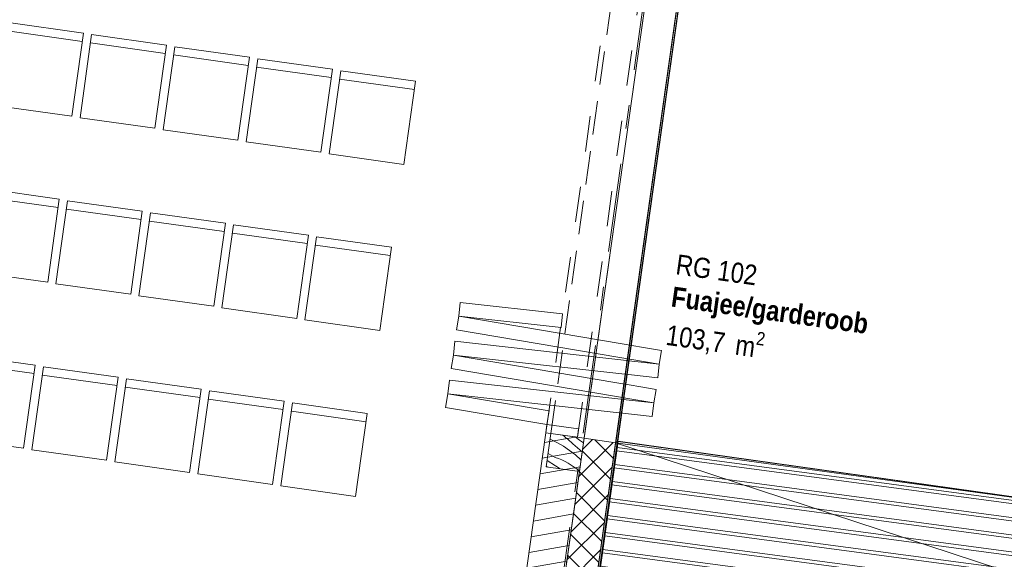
# Model space of a CAD drawing. Header units: millimetres. Extents: x 74467 to 235410, y -65 to 114857.
# Tile 22 of 256: x 86525 to 92393, y 72960 to 76176. Entities that reach past the tile are written whole.
import ezdxf
from ezdxf.enums import TextEntityAlignment as Align

# ---------------------------------------------------------------- set-up
doc = ezdxf.new("R2010")
doc.units = ezdxf.units.MM
doc.header["$MEASUREMENT"] = 0
for name, pattern in [('Katkend', [423.333333, 211.666667, -211.666667]), ('Katkend topelt', [1093.611073, 529.166651, -211.666656, 141.111112, -211.666656]), ('Katkend varjatud', [300, 200, -100]), ('Wipeout_Contour', [1000, 0, -1000])]:
    doc.linetypes.add(name, pattern=pattern)
for name, color, linetype in [('00 Kunstikonkursi LÜ jaoks asendi 2D', 7, 'Continuous'), ('00 Teljed.AR', 7, 'Continuous'), ('1235 Vahelaed.AR', 7, 'Continuous'), ('1246 Fassaadipostid.AR', 7, 'Continuous'), ('1311 Siseseinad.AR', 7, 'Continuous'), ('1326 Seinapinnad.SA', 7, 'Continuous'), ('1330 Sisustus.SA', 7, 'Continuous'), ('1340 Kaldejooned.AR', 7, 'Continuous'), ('1343 Porirestid siseruumides.SA', 7, 'Continuous'), ('9350 Netopind.AR', 7, 'Continuous'), ('Ruumi tekst', 7, 'Continuous'), ('Uks', 7, 'Continuous'), ('Ukse tähis', 7, 'Continuous')]:
    doc.layers.add(name, color=color, linetype=linetype)
doc.styles.add('GENERATED_STYLE_2', font='txt', dxfattribs={"width": 0.84})
doc.styles.add('GENERATED_STYLE_3', font='txt')
doc.styles.add('GENERATED_STYLE_4', font='txt', dxfattribs={"width": 0.84})
pattern_1 = [(45, (0, 0), (-70.71068, 70.71068), []), (135, (0, 0), (70.71068, 70.71068), [])]

# ---------------------------------------------------------------- blocks, each defined once
blk = doc.blocks.new('Slab_4_1', base_point=(81076, 71840.2))
at = {"color": 254, "linetype": 'Wipeout_Contour', "lineweight": 0, "ltscale": 576925.485488}
blk.add_wipeout([(81076, 71840.2), (89651.7, 70634.9), (90077.3, 73662.7), (91081.9, 80814.9), (82506.7, 82019.7)], dxfattribs=at).dxf.layer = '1235 Vahelaed.AR'
at = {"layer": '1235 Vahelaed.AR', "color": 7, "linetype": 'Continuous', "lineweight": 13, "flags": 128}
for points in [[(90077.3, 73662.7), (89651.7, 70634.9), (81076, 71840.2)], [(90077.6, 73665.2), (90077.3, 73662.7)]]:
    blk.add_lwpolyline(points, dxfattribs=at)
blk = doc.blocks.new('Slab_5_1', base_point=(89651.7, 70634.9))
at = {"color": 254, "linetype": 'Wipeout_Contour', "lineweight": 0, "ltscale": 467945.426764}
blk.add_wipeout([(89651.7, 70634.9), (94593.2, 69940.5), (95019, 72970.7), (90077.6, 73665.2)], dxfattribs=at).dxf.layer = '1235 Vahelaed.AR'
at = {"layer": '1235 Vahelaed.AR', "color": 7, "linetype": 'Continuous', "lineweight": 13, "flags": 128}
blk.add_lwpolyline([(89651.7, 70634.9), (94593.2, 69940.5), (95019, 72970.7), (90077.6, 73665.2)], close=True, dxfattribs=at)
blk = doc.blocks.new('Slab_18_1', base_point=(93030.2, 94685.9))
at = {"color": 254, "linetype": 'Wipeout_Contour', "lineweight": 0, "ltscale": 774606.085274}
blk.add_wipeout([(93030.2, 94685.9), (90077.6, 73665.2), (95019, 72970.7), (98070.9, 94685.9), (96652.6, 94685.9), (94919.6, 94685.9)], dxfattribs=at).dxf.layer = '1235 Vahelaed.AR'
at = {"layer": '1235 Vahelaed.AR', "color": 7, "linetype": 'Continuous', "lineweight": 13, "flags": 128}
blk.add_lwpolyline([(95019, 72970.7), (90077.6, 73665.2)], dxfattribs=at)
blk = doc.blocks.new('Fuajee_garderoob_RG 102_9_1', base_point=(90352.1, 74827.7))
at = {"layer": '9350 Netopind.AR', "color": 7, "linetype": 'Continuous', "lineweight": 13, "flags": 128}
blk.add_lwpolyline([(92830.8, 93185.9), (89968.3, 72815.5), (94909.7, 72121.1), (95368.5, 75385.5), (94962.5, 75442.6), (95018.2, 75838.7), (95424.2, 75781.7), (96134, 80832), (95728, 80889.1), (95783.6, 81285.2), (96189.6, 81228.1), (96899.4, 86278.5), (96493.4, 86335.6), (96549.1, 86731.7), (96955.1, 86674.6), (97678.8, 91824), (97272.8, 91881.1), (97328.5, 92277.2), (97724.6, 92221.5), (97860.1, 93185.9)], close=True, dxfattribs=at)
at = {"layer": 'Ruumi tekst', "color": 7, "lineweight": 13, "char_height": 120, "attachment_point": 1, "rotation": 352}
for s, insert, style in [('\\A1;{\\pql;\\pt0,4600;\\fArial|b0|i0|c0|p34;RG 102\\fArial|b0|i0|c0|p34;\\A1{\\H.66x;\\S^  ;}\\fArial|b0|i0|c0|p34;\\fArial|b0|i0|c0|p34;\\A1{\\H.66x;\\S^  ;}}', (90446.2, 74778.6), 'GENERATED_STYLE_4'), ('\\A1;{\\pql;\\pt0,500;\\fArial|b1|i0|c0|p34;Fuajee/garderoob\\fArial|b1|i0|c0|p34;\\A1{\\H.66x;\\S^  ;}\\fArial|b1|i0|c0|p34;\\fArial|b1|i0|c0|p34;\\A1{\\H.66x;\\S^  ;}}', (90419.1, 74586.4), 'GENERATED_STYLE_2'), ('\\A1;{\\pql;\\pt0,4600;\\fArial|b0|i0|c0|p34;103,7\\fArial|b0|i0|c0|p34;\\A1{\\H.66x;\\S^  ;}\\fArial|b0|i0|c0|p34; m\\fArial|b0|i0|c0|p34;\\A1{\\H.66x;\\S2^  ;}}', (90391.9, 74392.6), 'GENERATED_STYLE_4')]:
    blk.add_mtext(s, dxfattribs=dict(at, insert=insert, style=style))
blk = doc.blocks.new('Auditoorium_RG 104_20_1', base_point=(83456.8, 81402.2))
at = {"layer": '9350 Netopind.AR', "color": 7, "linetype": 'Continuous', "lineweight": 13, "flags": 128}
blk.add_lwpolyline([(81270.3, 72216.8), (81676.3, 72159.7), (81619.3, 71753.7), (89254.2, 70680.7), (89311.3, 71086.7), (89519.3, 71057.5), (90827.5, 80366), (82578.5, 81525.3), (82035.8, 77663.3), (82441.8, 77606.2), (82386.1, 77210.1), (81980.1, 77267.2)], close=True, dxfattribs=at)
blk = doc.blocks.new('Slab_251_1', base_point=(90090.8, 73663.3))
at = {"layer": '1343 Porirestid siseruumides.SA', "linetype": 'Continuous', "lineweight": 13, "true_color": 0xa5a6a4}
h = blk.add_hatch(dxfattribs=at)
h.set_pattern_fill('Double_1_4_0001', color=253, style=0, pattern_type=2)
h.set_pattern_definition([(352.3944, (92377.35, 73196.68), (13.5153, 101.2174), []), (352.3944, (92380.05, 73216.92), (13.5153, 101.2174), [])])
h.paths.add_polyline_path([(90090.8, 73663.3), (89961.4, 72742.3), (94889.6, 72049.7), (95019, 72970.7)])
at = {"layer": '1343 Porirestid siseruumides.SA', "color": 253, "linetype": 'Continuous', "lineweight": 13, "true_color": 0xa5a6a4, "flags": 128}
blk.add_lwpolyline([(90090.8, 73663.3), (89961.4, 72742.3), (94889.6, 72049.7), (95019, 72970.7)], close=True, dxfattribs=at)
blk = doc.blocks.new('Opening_61_1')
at = {"layer": '1326 Seinapinnad.SA', "color": 7, "linetype": 'Continuous', "lineweight": 13, "flags": 128}
for points in [[(90943.3, 79824.6), (90076.2, 73655.3)], [(90086.1, 73653.9), (90953.2, 79823.2)], [(90953.2, 79823.2), (90943.3, 79824.6)], [(90076.2, 73655.3), (90086.1, 73653.9)]]:
    blk.add_lwpolyline(points, dxfattribs=at)
blk = doc.blocks.new('Sliding Folding Multipanel Door 24')
at = {"layer": 'Uks', "color": 7, "linetype": 'Continuous', "lineweight": 13}
for p, q in [((-3047.6, 612.8), (-3065, 0)), ((-2965.6, 610.4), (-3047.6, 612.8)), ((-2983, -2.3), (-2965.6, 610.4)), ((-2883.7, 612.8), (-2965.6, 610.4)), ((-2965.6, 610.4), (-2930.9, -615.1)), ((-2848.9, -612.8), (-2883.7, 612.8)), ((-2814.1, 612.8), (-2848.9, -612.8)), ((-2732.2, 610.4), (-2814.1, 612.8)), ((-2766.9, -615.1), (-2732.2, 610.4)), ((-2650.2, 612.8), (-2732.2, 610.4)), ((-2732.2, 610.4), (-2697.4, -615.1)), ((-2615.4, -612.8), (-2650.2, 612.8)), ((-2580.6, 612.8), (-2615.4, -612.8)), ((-2498.7, 610.4), (-2580.6, 612.8)), ((-2533.5, -615.1), (-2498.7, 610.4)), ((-2416.7, 612.8), (-2498.7, 610.4)), ((-2498.7, 610.4), (-2481.3, -2.3)), ((-2399.3, 0), (-2416.7, 612.8)), ((-3115, -190), (-3115, 0)), ((-3115, -190), (-3115, 0)), ((-3065, 0), (-2983, -2.3)), ((-2481.3, -2.3), (-2399.3, 0)), ((3115, -190), (3115, 0)), ((3115, -190), (3115, 0)), ((-2930.9, -615.1), (-2848.9, -612.8)), ((-2848.9, -612.8), (-2766.9, -615.1)), ((-2697.4, -615.1), (-2615.4, -612.8)), ((-2615.4, -612.8), (-2533.5, -615.1))]:
    blk.add_line(p, q, dxfattribs=at)
at = {"layer": 'Uks', "color": 7, "linetype": 'Katkend', "lineweight": 13}
for p, q in [((-3115, 0), (3115, 0)), ((-3115, -190), (3115, -190))]:
    blk.add_line(p, q, dxfattribs=at)
at = {"layer": 'Uks', "color": 7, "linetype": 'Continuous', "lineweight": 15}
for p, q in [((-3065, 0), (-3115, 0)), ((-3115, 0), (-3115, -190)), ((-3065, -190), (-3065, 0)), ((3115, 0), (3065, 0)), ((3065, 0), (3065, -190)), ((3115, -190), (3115, 0)), ((-3115, -190), (-3065, -190)), ((3065, -190), (3115, -190))]:
    blk.add_line(p, q, dxfattribs=at)
blk = doc.blocks.new('Door Stamp 24')
at = {"layer": 'Ukse tähis', "color": 7, "lineweight": 13, "style": 'GENERATED_STYLE_2'}
for tag, p in [('AC_WIDO_ID', (-460.3, -326.6)), ('AC_TextStyle_4', (-460.3, -506))]:
    blk.add_attdef(tag, text='', height=110, dxfattribs=at).set_placement(p, align=Align.TOP_LEFT)
blk = doc.blocks.new('Wall_153_1', base_point=(90715.5, 79856.7))
at = {"layer": '1311 Siseseinad.AR', "linetype": 'Continuous', "lineweight": 13, "true_color": 0x50504f}
h = blk.add_hatch(dxfattribs=at)
h.set_pattern_fill('Plokk_õõnesbetoon_0001', color=251, style=0, pattern_type=2)
h.set_pattern_definition(pattern_1)
h.paths.add_polyline_path([(89660.3, 73713.7), (89660.2, 73713.2), (89689.9, 73709.1), (89690, 73709.5), (89848.4, 73687.3), (89848.4, 73687.3)])
at = {"layer": '1311 Siseseinad.AR', "color": 7, "linetype": 'Continuous', "lineweight": 13}
for p, q in [((90715.5, 79856.7), (90527.3, 79883.1)), ((89848.4, 73687.3), (89660.3, 73713.7))]:
    blk.add_line(p, q, dxfattribs=at)
at = {"layer": '1311 Siseseinad.AR', "color": 7, "linetype": 'Continuous', "lineweight": 15, "flags": 128}
blk.add_lwpolyline([(89660.3, 73713.7), (89660.2, 73713.2)], dxfattribs=at)
at = {"layer": '1311 Siseseinad.AR', "color": 7, "linetype": 'Continuous', "lineweight": 13, "flags": 128}
blk.add_lwpolyline([(89689.9, 73709.1), (89660.2, 73713.2)], dxfattribs=at)
at = {"layer": 'Uks', "color": 7, "linetype": 'Continuous', "lineweight": 13, "zscale": 1000, "rotation": 82.00000000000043}
blk.add_blockref('Sliding Folding Multipanel Door 24', (90093.8, 76798.4), dxfattribs=at)
at = {"layer": 'Ukse tähis', "color": 7, "lineweight": 13}
ref = blk.add_blockref('Door Stamp 24', (90282, 76772), dxfattribs=dict(at, rotation=262.0000000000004))
ref.add_attrib('AC_TextStyle_4', '6\xa0230,0x3\xa0605,0', dxfattribs={"color": 7, "lineweight": 13, "height": 110, "rotation": 82, "style": 'GENERATED_STYLE_2'}).set_placement((89778.1, 76343.9), align=Align.TOP_LEFT)
ref.add_attrib('AC_WIDO_ID', 'LU-201', dxfattribs={"color": 7, "lineweight": 13, "height": 110, "rotation": 82, "style": 'GENERATED_STYLE_2'}).set_placement((89601.9, 76368.7), align=Align.TOP_LEFT)
blk = doc.blocks.new('Wall_154_1', base_point=(90076.2, 73655.3))
at = {"layer": '1311 Siseseinad.AR', "linetype": 'Continuous', "lineweight": 13, "true_color": 0x50504f}
h = blk.add_hatch(dxfattribs=at)
h.set_pattern_fill('Plokk_õõnesbetoon_0001', color=251, style=0, pattern_type=2)
h.set_pattern_definition(pattern_1)
h.paths.add_polyline_path([(89888.1, 73681.7), (89519.3, 71057.5), (89707.4, 71031), (90076.2, 73655.3)])
at = {"layer": '1311 Siseseinad.AR', "color": 7, "linetype": 'Continuous', "lineweight": 15, "flags": 128}
for points in [[(89707.4, 71031), (90076.2, 73655.3)], [(89860.2, 73483.6), (89780.9, 72919.2)], [(89772.5, 72859.8), (89641.7, 71928.9)], [(89633.4, 71869.5), (89519.3, 71057.5)]]:
    blk.add_lwpolyline(points, dxfattribs=at)
at = {"layer": '1311 Siseseinad.AR', "color": 7, "linetype": 'Continuous', "lineweight": 13, "flags": 128}
blk.add_lwpolyline([(90076.2, 73655.3), (89888.1, 73681.7)], dxfattribs=at)
blk = doc.blocks.new('Wall_236_1', base_point=(89463.6, 70661.4))
at = {"layer": '1326 Seinapinnad.SA', "linetype": 'Continuous', "lineweight": 13, "true_color": 0x287437}
h = blk.add_hatch(dxfattribs=at)
h.set_pattern_fill('Puit_0001', color=97, style=0, pattern_type=2)
h.set_pattern_definition([(10, (0, 0), (-15.628336, 88.632695), [])])
h.paths.add_polyline_path([(89463.6, 70661.4), (89888, 73681.2), (89660.2, 73713.2), (89235.8, 70693.4)])
at = {"layer": '1326 Seinapinnad.SA', "color": 7, "linetype": 'Continuous', "lineweight": 15, "flags": 128}
for points in [[(89660.2, 73713.2), (89235.8, 70693.4)], [(89888, 73681.2), (89660.2, 73713.2)], [(89463.6, 70661.4), (89888, 73681.2)], [(89235.8, 70693.4), (89463.6, 70661.4)]]:
    blk.add_lwpolyline(points, dxfattribs=at)
blk = doc.blocks.new('Wall_544_1', base_point=(90076.2, 73655.3))
at = {"layer": '1326 Seinapinnad.SA', "linetype": 'Continuous', "lineweight": 0, "true_color": 0xfefefe}
blk.add_hatch(color=7, dxfattribs=at).paths.add_polyline_path([(90076.2, 73655.3), (89948.2, 72744.1), (89958.1, 72742.7), (90086.1, 73653.9)])
at = {"layer": '1326 Seinapinnad.SA', "color": 7, "linetype": 'Continuous', "lineweight": 15, "flags": 128}
for points in [[(90076.2, 73655.3), (89948.2, 72744.1)], [(89958.1, 72742.7), (90086.1, 73653.9)], [(89948.2, 72744.1), (89958.1, 72742.7)]]:
    blk.add_lwpolyline(points, dxfattribs=at)
blk = doc.blocks.new('*X2069')
at = {"layer": '1246 Fassaadipostid.AR', "color": 7, "linetype": 'Continuous', "lineweight": 13}
for p, q in [((89687, 73676.4), (89685.4, 73677)), ((89726.6, 73656.5), (89687, 73676.4)), ((89764.9, 73634.1), (89726.6, 73656.5)), ((89769.6, 73693.3), (89761.7, 73699.5)), ((89780.3, 73684.7), (89769.6, 73693.3)), ((89790.9, 73676), (89780.3, 73684.7)), ((89801.4, 73667.1), (89790.9, 73676)), ((89811.8, 73658.1), (89801.4, 73667.1)), ((89822, 73649), (89811.8, 73658.1)), ((89876.7, 73600.8), (89822, 73649)), ((89860, 73670.8), (89834.4, 73689.2)), ((89884.1, 73653.4), (89860, 73670.8)), ((89715.1, 73567.5), (89673.4, 73591.2)), ((89801.6, 73609.2), (89764.9, 73634.1)), ((89836.6, 73582), (89801.6, 73609.2)), ((89717.5, 73517.2), (89667.3, 73548.2)), ((89735.4, 73560.7), (89715.1, 73567.5)), ((89755.4, 73552.7), (89735.4, 73560.7)), ((89774.8, 73543.6), (89755.4, 73552.7)), ((89793.7, 73533.4), (89774.8, 73543.6)), ((89812, 73522.2), (89793.7, 73533.4)), ((89869.8, 73552.5), (89836.6, 73582)), ((89869.9, 73552.5), (89869.8, 73552.5)), ((89671.1, 73510.2), (89662.8, 73516.2)), ((89746.6, 73499.6), (89717.5, 73517.2)), ((89829.6, 73510), (89812, 73522.2)), ((89846.5, 73496.7), (89829.6, 73510)), ((89860.4, 73484.5), (89846.5, 73496.7))]:
    blk.add_line(p, q, dxfattribs=at)
blk = doc.blocks.new('Column_105_1', base_point=(89775.1, 73596.6))
at = {"layer": '1246 Fassaadipostid.AR', "color": 7, "linetype": 'Continuous', "lineweight": 15, "flags": 128}
blk.add_lwpolyline([(89662.2, 73511.5), (89860.2, 73483.6), (89888.1, 73681.7), (89690, 73709.5)], close=True, dxfattribs=at)
at = {"layer": '1246 Fassaadipostid.AR', "color": 7, "lineweight": 15}
blk.add_blockref('*X2069', (0, 0), dxfattribs=at)
blk = doc.blocks.new('fuajee tool[300]_1', base_point=(88596.2, 73829.8))
at = {"layer": '1330 Sisustus.SA', "color": 253, "linetype": 'Continuous', "lineweight": 13, "true_color": 0xa5a6a4}
blk.add_line((88589.3, 73780.3), (88143.6, 73842.7), dxfattribs=at)
at = {"layer": '1330 Sisustus.SA', "color": 253, "linetype": 'Continuous', "lineweight": 13, "true_color": 0xa5a6a4, "flags": 128}
blk.add_lwpolyline([(88526.9, 73334.7), (88081.2, 73397.1), (88150.6, 73892.3), (88596.2, 73829.8)], close=True, dxfattribs=at)
blk = doc.blocks.new('fuajee tool[301]_1', base_point=(88101.4, 73901.7))
at = {"layer": '1330 Sisustus.SA', "color": 253, "linetype": 'Continuous', "lineweight": 13, "true_color": 0xa5a6a4}
blk.add_line((88094.5, 73852.2), (87648.8, 73914.6), dxfattribs=at)
at = {"layer": '1330 Sisustus.SA', "color": 253, "linetype": 'Continuous', "lineweight": 13, "true_color": 0xa5a6a4, "flags": 128}
blk.add_lwpolyline([(88032.1, 73406.5), (87586.4, 73468.9), (87655.8, 73964.1), (88101.4, 73901.7)], close=True, dxfattribs=at)
blk = doc.blocks.new('fuajee tool[302]_1', base_point=(87606.6, 73973.5))
at = {"layer": '1330 Sisustus.SA', "color": 253, "linetype": 'Continuous', "lineweight": 13, "true_color": 0xa5a6a4}
blk.add_line((87599.7, 73924), (87154, 73986.4), dxfattribs=at)
at = {"layer": '1330 Sisustus.SA', "color": 253, "linetype": 'Continuous', "lineweight": 13, "true_color": 0xa5a6a4, "flags": 128}
blk.add_lwpolyline([(87537.2, 73478.3), (87091.6, 73540.8), (87161, 74035.9), (87606.6, 73973.5)], close=True, dxfattribs=at)
blk = doc.blocks.new('fuajee tool[303]_1', base_point=(87111.8, 74045.3))
at = {"layer": '1330 Sisustus.SA', "color": 253, "linetype": 'Continuous', "lineweight": 13, "true_color": 0xa5a6a4}
blk.add_line((87104.9, 73995.8), (86659.2, 74058.2), dxfattribs=at)
at = {"layer": '1330 Sisustus.SA', "color": 253, "linetype": 'Continuous', "lineweight": 13, "true_color": 0xa5a6a4, "flags": 128}
blk.add_lwpolyline([(87042.4, 73550.2), (86596.8, 73612.6), (86666.1, 74107.8), (87111.8, 74045.3)], close=True, dxfattribs=at)
blk = doc.blocks.new('fuajee tool[304]_1', base_point=(86617, 74117.2))
at = {"layer": '1330 Sisustus.SA', "color": 253, "linetype": 'Continuous', "lineweight": 13, "true_color": 0xa5a6a4}
blk.add_line((86610, 74067.6), (86164.4, 74130.1), dxfattribs=at)
at = {"layer": '1330 Sisustus.SA', "color": 253, "linetype": 'Continuous', "lineweight": 13, "true_color": 0xa5a6a4, "flags": 128}
blk.add_lwpolyline([(86547.6, 73622), (86102, 73684.4), (86171.3, 74179.6), (86617, 74117.2)], close=True, dxfattribs=at)
blk = doc.blocks.new('fuajee tool[312]_1', base_point=(88739.9, 74819.5))
at = {"layer": '1330 Sisustus.SA', "color": 253, "linetype": 'Continuous', "lineweight": 13, "true_color": 0xa5a6a4}
blk.add_line((88733, 74769.9), (88287.3, 74832.4), dxfattribs=at)
at = {"layer": '1330 Sisustus.SA', "color": 253, "linetype": 'Continuous', "lineweight": 13, "true_color": 0xa5a6a4, "flags": 128}
blk.add_lwpolyline([(88670.5, 74324.3), (88224.9, 74386.7), (88294.2, 74881.9), (88739.9, 74819.5)], close=True, dxfattribs=at)
blk = doc.blocks.new('fuajee tool[313]_1', base_point=(88245.1, 74891.3))
at = {"layer": '1330 Sisustus.SA', "color": 253, "linetype": 'Continuous', "lineweight": 13, "true_color": 0xa5a6a4}
blk.add_line((88238.1, 74841.8), (87792.5, 74904.2), dxfattribs=at)
at = {"layer": '1330 Sisustus.SA', "color": 253, "linetype": 'Continuous', "lineweight": 13, "true_color": 0xa5a6a4, "flags": 128}
blk.add_lwpolyline([(88175.7, 74396.1), (87730.1, 74458.6), (87799.4, 74953.7), (88245.1, 74891.3)], close=True, dxfattribs=at)
blk = doc.blocks.new('fuajee tool[314]_1', base_point=(87750.3, 74963.1))
at = {"layer": '1330 Sisustus.SA', "color": 253, "linetype": 'Continuous', "lineweight": 13, "true_color": 0xa5a6a4}
blk.add_line((87743.3, 74913.6), (87297.7, 74976), dxfattribs=at)
at = {"layer": '1330 Sisustus.SA', "color": 253, "linetype": 'Continuous', "lineweight": 13, "true_color": 0xa5a6a4, "flags": 128}
blk.add_lwpolyline([(87680.9, 74468), (87235.2, 74530.4), (87304.6, 75025.6), (87750.3, 74963.1)], close=True, dxfattribs=at)
blk = doc.blocks.new('fuajee tool[315]_1', base_point=(87255.4, 75035))
at = {"layer": '1330 Sisustus.SA', "color": 253, "linetype": 'Continuous', "lineweight": 13, "true_color": 0xa5a6a4}
blk.add_line((87248.5, 74985.4), (86802.9, 75047.9), dxfattribs=at)
at = {"layer": '1330 Sisustus.SA', "color": 253, "linetype": 'Continuous', "lineweight": 13, "true_color": 0xa5a6a4, "flags": 128}
blk.add_lwpolyline([(87186.1, 74539.8), (86740.4, 74602.2), (86809.8, 75097.4), (87255.4, 75035)], close=True, dxfattribs=at)
blk = doc.blocks.new('fuajee tool[316]_1', base_point=(86760.6, 75106.8))
at = {"layer": '1330 Sisustus.SA', "color": 253, "linetype": 'Continuous', "lineweight": 13, "true_color": 0xa5a6a4}
blk.add_line((86753.7, 75057.3), (86308, 75119.7), dxfattribs=at)
at = {"layer": '1330 Sisustus.SA', "color": 253, "linetype": 'Continuous', "lineweight": 13, "true_color": 0xa5a6a4, "flags": 128}
blk.add_lwpolyline([(86691.3, 74611.6), (86245.6, 74674), (86315, 75169.2), (86760.6, 75106.8)], close=True, dxfattribs=at)
blk = doc.blocks.new('fuajee tool[324]_1', base_point=(88883.5, 75809.1))
at = {"layer": '1330 Sisustus.SA', "color": 253, "linetype": 'Continuous', "lineweight": 13, "true_color": 0xa5a6a4}
blk.add_line((88876.6, 75759.6), (88431, 75822), dxfattribs=at)
at = {"layer": '1330 Sisustus.SA', "color": 253, "linetype": 'Continuous', "lineweight": 13, "true_color": 0xa5a6a4, "flags": 128}
blk.add_lwpolyline([(88814.2, 75313.9), (88368.5, 75376.4), (88437.9, 75871.5), (88883.5, 75809.1)], close=True, dxfattribs=at)
blk = doc.blocks.new('fuajee tool[325]_1', base_point=(88388.7, 75880.9))
at = {"layer": '1330 Sisustus.SA', "color": 253, "linetype": 'Continuous', "lineweight": 13, "true_color": 0xa5a6a4}
blk.add_line((88381.8, 75831.4), (87936.1, 75893.8), dxfattribs=at)
at = {"layer": '1330 Sisustus.SA', "color": 253, "linetype": 'Continuous', "lineweight": 13, "true_color": 0xa5a6a4, "flags": 128}
blk.add_lwpolyline([(88319.4, 75385.8), (87873.7, 75448.2), (87943.1, 75943.3), (88388.7, 75880.9)], close=True, dxfattribs=at)
blk = doc.blocks.new('fuajee tool[326]_1', base_point=(87893.9, 75952.8))
at = {"layer": '1330 Sisustus.SA', "color": 253, "linetype": 'Continuous', "lineweight": 13, "true_color": 0xa5a6a4}
blk.add_line((87887, 75903.2), (87441.3, 75965.7), dxfattribs=at)
at = {"layer": '1330 Sisustus.SA', "color": 253, "linetype": 'Continuous', "lineweight": 13, "true_color": 0xa5a6a4, "flags": 128}
blk.add_lwpolyline([(87824.6, 75457.6), (87378.9, 75520), (87448.3, 76015.2), (87893.9, 75952.8)], close=True, dxfattribs=at)
blk = doc.blocks.new('fuajee tool[327]_1', base_point=(87399.1, 76024.6))
at = {"layer": '1330 Sisustus.SA', "color": 253, "linetype": 'Continuous', "lineweight": 13, "true_color": 0xa5a6a4}
blk.add_line((87392.2, 75975.1), (86946.5, 76037.5), dxfattribs=at)
at = {"layer": '1330 Sisustus.SA', "color": 253, "linetype": 'Continuous', "lineweight": 13, "true_color": 0xa5a6a4, "flags": 128}
blk.add_lwpolyline([(87329.7, 75529.4), (86884.1, 75591.8), (86953.5, 76087), (87399.1, 76024.6)], close=True, dxfattribs=at)
blk = doc.blocks.new('fuajee tool[328]_1', base_point=(86904.3, 76096.4))
at = {"layer": '1330 Sisustus.SA', "color": 253, "linetype": 'Continuous', "lineweight": 13, "true_color": 0xa5a6a4}
blk.add_line((86897.4, 76046.9), (86451.7, 76109.3), dxfattribs=at)
at = {"layer": '1330 Sisustus.SA', "color": 253, "linetype": 'Continuous', "lineweight": 13, "true_color": 0xa5a6a4, "flags": 128}
blk.add_lwpolyline([(86834.9, 75601.2), (86389.3, 75663.7), (86458.6, 76158.8), (86904.3, 76096.4)], close=True, dxfattribs=at)
blk = doc.blocks.new('Beam_105_1', base_point=(89789, 73695.6))
at = {"layer": '1246 Fassaadipostid.AR', "color": 7, "linetype": 'Katkend varjatud', "lineweight": 13}
for p, q in [((89690, 73709.5), (90557.1, 79878.9)), ((89888.1, 73681.7), (90755.1, 79851.1)), ((89888.1, 73681.7), (89690, 73709.5))]:
    blk.add_line(p, q, dxfattribs=at)
blk = doc.blocks.new('Standard grid marker_13')
at = {"layer": '00 Teljed.AR', "color": 252, "linetype": 'Katkend topelt', "lineweight": 13, "true_color": 0x8c8d8c}
blk.add_line((8346.3, 0), (48793.5, 0), dxfattribs=at)
at = {"layer": '00 Teljed.AR', "color": 252, "lineweight": 13, "true_color": 0x8c8d8c, "style": 'GENERATED_STYLE_3'}
for tag, p in [('AC_MarkerText_1_0', (-55.7, -25.4)), ('AC_MarkerText_1_1', (57484.1, -25.4))]:
    blk.add_attdef(tag, text='', height=200, rotation=278, dxfattribs=at).set_placement(p, align=Align.TOP_CENTER)

msp = doc.modelspace()

# ---------------------------------------------------------------- block references
at = {"layer": '1235 Vahelaed.AR', "color": 7, "linetype": 'Continuous', "lineweight": 13}
msp.add_blockref('Slab_4_1', (81076, 71840.2), dxfattribs=at)

# ---------------------------------------------------------------- next in the draw order: block references
msp.add_blockref('Slab_5_1', (89651.7, 70634.9), dxfattribs=at)

# ---------------------------------------------------------------- next in the draw order: block references
msp.add_blockref('Slab_18_1', (93030.2, 94685.9), dxfattribs=at)

# ---------------------------------------------------------------- next in the draw order: linework, layer by layer
at = {"layer": '9350 Netopind.AR', "color": 153, "linetype": 'Continuous', "lineweight": 0, "true_color": 0x7da59c, "flags": 128}
msp.add_lwpolyline([(92830.8, 93185.9), (89968.3, 72815.5), (94909.7, 72121.1), (95368.5, 75385.5), (94962.5, 75442.6), (95018.2, 75838.7), (95424.2, 75781.7), (96134, 80832), (95728, 80889.1), (95783.6, 81285.2), (96189.6, 81228.1), (96899.4, 86278.5), (96493.4, 86335.6), (96549.1, 86731.7), (96955.1, 86674.6), (97678.8, 91824), (97272.8, 91881.1), (97328.5, 92277.2), (97724.6, 92221.5), (97860.1, 93185.9)], close=True, dxfattribs=at)

# ---------------------------------------------------------------- next in the draw order: block references
at = {"layer": '9350 Netopind.AR', "color": 7, "linetype": 'Continuous', "lineweight": 13}
msp.add_blockref('Fuajee_garderoob_RG 102_9_1', (90352.1, 74827.7), dxfattribs=at)

# ---------------------------------------------------------------- next in the draw order: wipeouts: each hides what was drawn before it
at = {"color": 254, "linetype": 'Wipeout_Contour', "lineweight": 0, "ltscale": 2114394.831306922}
msp.add_wipeout([(85800.3, 114798.7), (85283.2, 113762.1), (81457.7, 105547.9), (79754.2, 98873.6), (74745, 58252.1), (78841, 57691.9), (79724.5, 63897.4), (78115.9, 65420.5), (79009.9, 71803.1), (79406.1, 71747.7), (79876.3, 75104.9), (81262.8, 74910.7), (81927.7, 79472.6), (80911.9, 79614.8), (81132.4, 81189.5), (82153, 81046.5), (85252, 103464.9), (90613.8, 114702.2)], dxfattribs=at).dxf.layer = '00 Kunstikonkursi LÜ jaoks asendi 2D'

# ---------------------------------------------------------------- next in the draw order: linework, layer by layer
at = {"layer": '1340 Kaldejooned.AR', "color": 7, "linetype": 'Continuous', "lineweight": 13}
for p in [(95019.5, 72974), (92366.1, 72900.6)]:
    msp.add_line(p, (90076.2, 73655.3), dxfattribs=at)
at = {"layer": '9350 Netopind.AR', "color": 151, "linetype": 'Continuous', "lineweight": 0, "true_color": 0x99ccff, "flags": 128}
msp.add_lwpolyline([(81270.3, 72216.8), (81676.3, 72159.7), (81619.3, 71753.7), (89254.2, 70680.7), (89311.3, 71086.7), (89519.3, 71057.5), (90827.5, 80366), (82578.5, 81525.3), (82035.8, 77663.3), (82441.8, 77606.2), (82386.1, 77210.1), (81980.1, 77267.2)], close=True, dxfattribs=at)

# ---------------------------------------------------------------- next in the draw order: block references
at = {"layer": '00 Teljed.AR', "color": 7, "linetype": 'Continuous', "lineweight": 13, "zscale": 1000, "rotation": 82.0000000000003}
msp.add_blockref('Standard grid marker_13', (86741.9, 51367.4), dxfattribs=at)
at = {"layer": '1246 Fassaadipostid.AR', "color": 7, "lineweight": 13}
msp.add_blockref('Beam_105_1', (89789, 73695.6), dxfattribs=at)
at = {"layer": '1246 Fassaadipostid.AR', "color": 7, "lineweight": 15}
msp.add_blockref('Column_105_1', (89775.1, 73596.6), dxfattribs=at)
at = {"layer": '1311 Siseseinad.AR', "color": 7, "lineweight": 15}
for name, p in [('Wall_153_1', (90715.5, 79856.7)), ('Wall_154_1', (90076.2, 73655.3))]:
    msp.add_blockref(name, p, dxfattribs=at)
at = {"layer": '1326 Seinapinnad.SA', "color": 7, "linetype": 'Continuous', "lineweight": 13}
msp.add_blockref('Opening_61_1', (0, 0), dxfattribs=at)
at = {"layer": '1326 Seinapinnad.SA', "color": 7, "lineweight": 15}
for name, p in [('Wall_236_1', (89463.6, 70661.4)), ('Wall_544_1', (90076.2, 73655.3))]:
    msp.add_blockref(name, p, dxfattribs=at)
at = {"layer": '1330 Sisustus.SA', "color": 253, "linetype": 'Continuous', "lineweight": 13, "true_color": 0xa5a6a4}
for name, p in [('fuajee tool[328]_1', (86904.3, 76096.4)), ('fuajee tool[327]_1', (87399.1, 76024.6)), ('fuajee tool[326]_1', (87893.9, 75952.8)), ('fuajee tool[325]_1', (88388.7, 75880.9)), ('fuajee tool[324]_1', (88883.5, 75809.1)), ('fuajee tool[316]_1', (86760.6, 75106.8)), ('fuajee tool[315]_1', (87255.4, 75035)), ('fuajee tool[314]_1', (87750.3, 74963.1)), ('fuajee tool[313]_1', (88245.1, 74891.3)), ('fuajee tool[312]_1', (88739.9, 74819.5)), ('fuajee tool[304]_1', (86617, 74117.2)), ('fuajee tool[303]_1', (87111.8, 74045.3)), ('fuajee tool[302]_1', (87606.6, 73973.5)), ('fuajee tool[301]_1', (88101.4, 73901.7)), ('fuajee tool[300]_1', (88596.2, 73829.8))]:
    msp.add_blockref(name, p, dxfattribs=at)
at = {"layer": '1343 Porirestid siseruumides.SA', "color": 253, "linetype": 'Continuous', "lineweight": 13, "true_color": 0xa5a6a4}
msp.add_blockref('Slab_251_1', (90090.8, 73663.3), dxfattribs=at)
at = {"layer": '9350 Netopind.AR', "color": 7, "linetype": 'Continuous', "lineweight": 13}
msp.add_blockref('Auditoorium_RG 104_20_1', (83456.8, 81402.2), dxfattribs=at)

doc.saveas('drawing.dxf')
